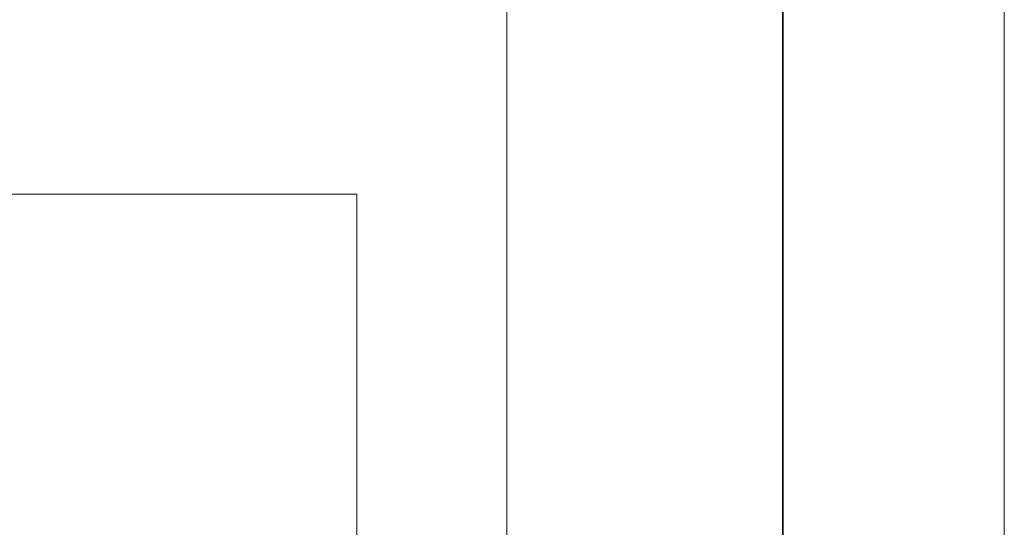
# Model space of a CAD drawing. Header units: millimetres. Extents: x -2180 to 91692, y -6418 to 21859.
# Tile 24 of 256: x 3121 to 3246, y 10218 to 10282. Entities that reach past the tile are written whole.
import ezdxf

# ---------------------------------------------------------------- set-up
doc = ezdxf.new("R2010")
doc.units = ezdxf.units.MM
for name, color, linetype, lineweight in [('_Beyond_', 7, 'Continuous', 9), ('Curtain Panels', 7, 'Continuous', 9), ('Curtain Panels-1', 7, 'Continuous', 18), ('Curtain Wall Mullions', 7, 'Continuous', 9)]:
    doc.layers.add(name, color=color, linetype=linetype, lineweight=lineweight)

# ---------------------------------------------------------------- blocks, each defined once
blk = doc.blocks.new('System Panel - Glazed-1949417-1 Korruse  plaan')
at = {"layer": 'Curtain Panels-1'}
for p, q in [((172.41, 28), (-66.41, 28)), ((-66.41, 0), (172.41, 0))]:
    blk.add_line(p, q, dxfattribs=at)
blk = doc.blocks.new('Rectangular Mullion - Schüco hor_ tran_ cover cap 45mm_ profiil 130mm-1949414-1 Korruse  plaan')
at = {"layer": '_Beyond_'}
for p, q in [((3182.75, 10214.29), (3182.75, 10559.11)), ((3217.65, 10214.29), (3217.65, 10559.11))]:
    blk.add_line(p, q, dxfattribs=at)

msp = doc.modelspace()

# ---------------------------------------------------------------- linework, layer by layer
at = {"layer": '_Beyond_'}
for p, q in [((3163.75, 10260.41), (1967.75, 10260.41)), ((3163.75, 9165.96), (3163.75, 10260.41))]:
    msp.add_line(p, q, dxfattribs=at)

# ---------------------------------------------------------------- block references
at = {"layer": 'Curtain Panels', "rotation": 269.9999999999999}
msp.add_blockref('System Panel - Glazed-1949417-1 Korruse  plaan', (3217.75, 10386.7), dxfattribs=at)
at = {"layer": 'Curtain Wall Mullions'}
msp.add_blockref('Rectangular Mullion - Schüco hor_ tran_ cover cap 45mm_ profiil 130mm-1949414-1 Korruse  plaan', (0, 0), dxfattribs=at)

doc.saveas('drawing.dxf')
